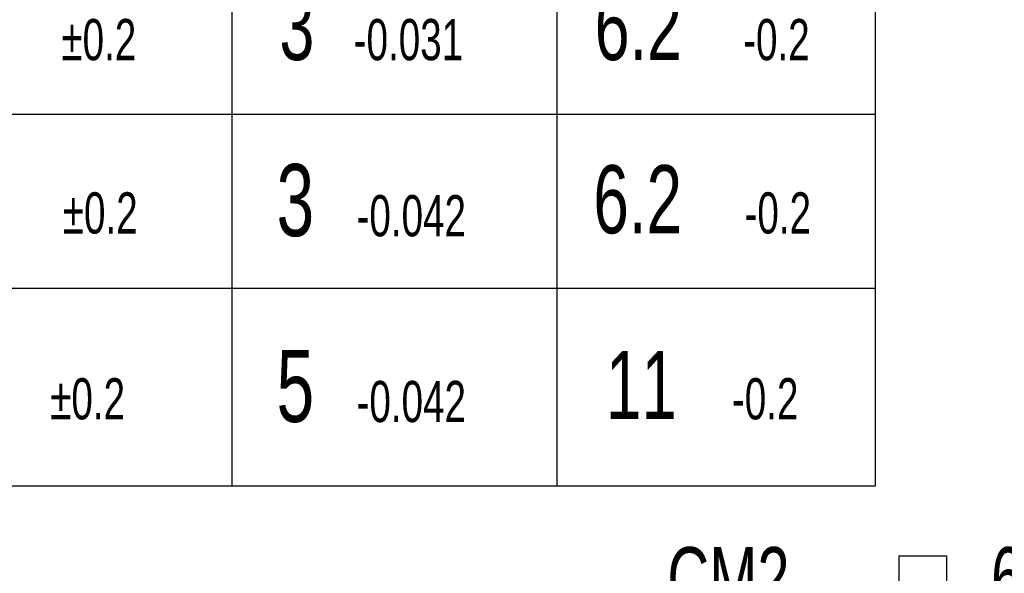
# Model space of a CAD drawing. Extents: x 11 to 421, y 5 to 275.
# Tile 14 of 18: x 302 to 353, y 126 to 155. Entities that reach past the tile are written whole.
import ezdxf
from ezdxf.enums import TextEntityAlignment as Align

# ---------------------------------------------------------------- set-up
doc = ezdxf.new("R2010")
doc.units = 0
doc.layers.get('0').update_dxf_attribs({"linetype": 'CONTINUOUS'})

# ---------------------------------------------------------------- blocks, each defined once
blk = doc.blocks.new('SW_TABLEANNOTATION_1')
at = {"color": 0, "linetype": 'CONTINUOUS'}
for p, q in [((85.954, 0), (85.954, -35.648)), ((102.625, 0), (102.625, -35.648)), ((118.99, -35.648), (118.99, 0)), ((0, -16.558), (118.99, -16.558)), ((0, -25.491), (118.99, -25.491)), ((0, -35.648), (118.99, -35.648))]:
    blk.add_line(p, q, dxfattribs=at)
at = {"color": 0, "linetype": 'CONTINUOUS', "width": 0.7}
for s, height, p in [('3 ', 3.4396, (88.399, -14.81)), ('6.2 ', 3.4396, (104.576, -14.81)), ('±0.2', 2.1167, (77.211, -14.421)), ('-0.031', 2.1167, (92.208, -14.421)), ('-0.2', 2.1167, (112.194, -14.421)), ('3 ', 3.7042, (88.252, -23.934)), ('6.2 ', 3.5, (104.506, -23.727)), ('±0.2', 2.1167, (77.282, -23.325)), ('-0.042', 2.1167, (92.354, -23.467)), ('-0.2', 2.1167, (112.264, -23.325)), ('5 ', 3.7042, (88.252, -33.479)), ('11 ', 3.5, (105.152, -33.272)), ('±0.2', 2.1167, (76.635, -32.87)), ('-0.042', 2.1167, (92.354, -33.012)), ('-0.2', 2.1167, (111.617, -32.87))]:
    blk.add_text(s, height=height, dxfattribs=at).set_placement(p, align=Align.BOTTOM_LEFT)
blk = doc.blocks.new('SW_SYMBOL_MOD_BOX')
at = {"color": 0, "linetype": 'CONTINUOUS'}
for p, q in [((200, 200), (200, 800)), ((200, 800), (800, 800)), ((800, 800), (800, 200)), ((200, 200), (800, 200))]:
    blk.add_line(p, q, dxfattribs=at)
blk = doc.blocks.new('SW_NOTE_10')
at = {"color": 0, "linetype": 'CONTINUOUS'}
blk.add_line((-8.742, 8.873), (0, 0), dxfattribs=at)
blk.add_solid([(0, 0), (-1.749, 2.488), (-2.462, 1.786)], dxfattribs=at)
at = {"color": 0, "linetype": 'CONTINUOUS', "xscale": 0.0040555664, "yscale": 0.0040555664, "zscale": 0.0040555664}
for p in [(-38.167, 6.336), (-13.689, 6.336)]:
    blk.add_blockref('SW_SYMBOL_MOD_BOX', p, dxfattribs=at)
at = {"color": 0, "linetype": 'CONTINUOUS', "width": 0.7}
for s, p in [('CM2-', (-49.25, 5.896)), ('-60A40C -', (-33.627, 5.896))]:
    blk.add_text(s, height=3.175, dxfattribs=at).set_placement(p, align=Align.BOTTOM_LEFT)

msp = doc.modelspace()

# ---------------------------------------------------------------- block references
at = {"color": 7, "linetype": 'CONTINUOUS'}
for name, p in [('SW_TABLEANNOTATION_1', (227.0289, 166.5023)), ('SW_NOTE_10', (384.5822, 117.6826))]:
    msp.add_blockref(name, p, dxfattribs=at)

doc.saveas('drawing.dxf')
